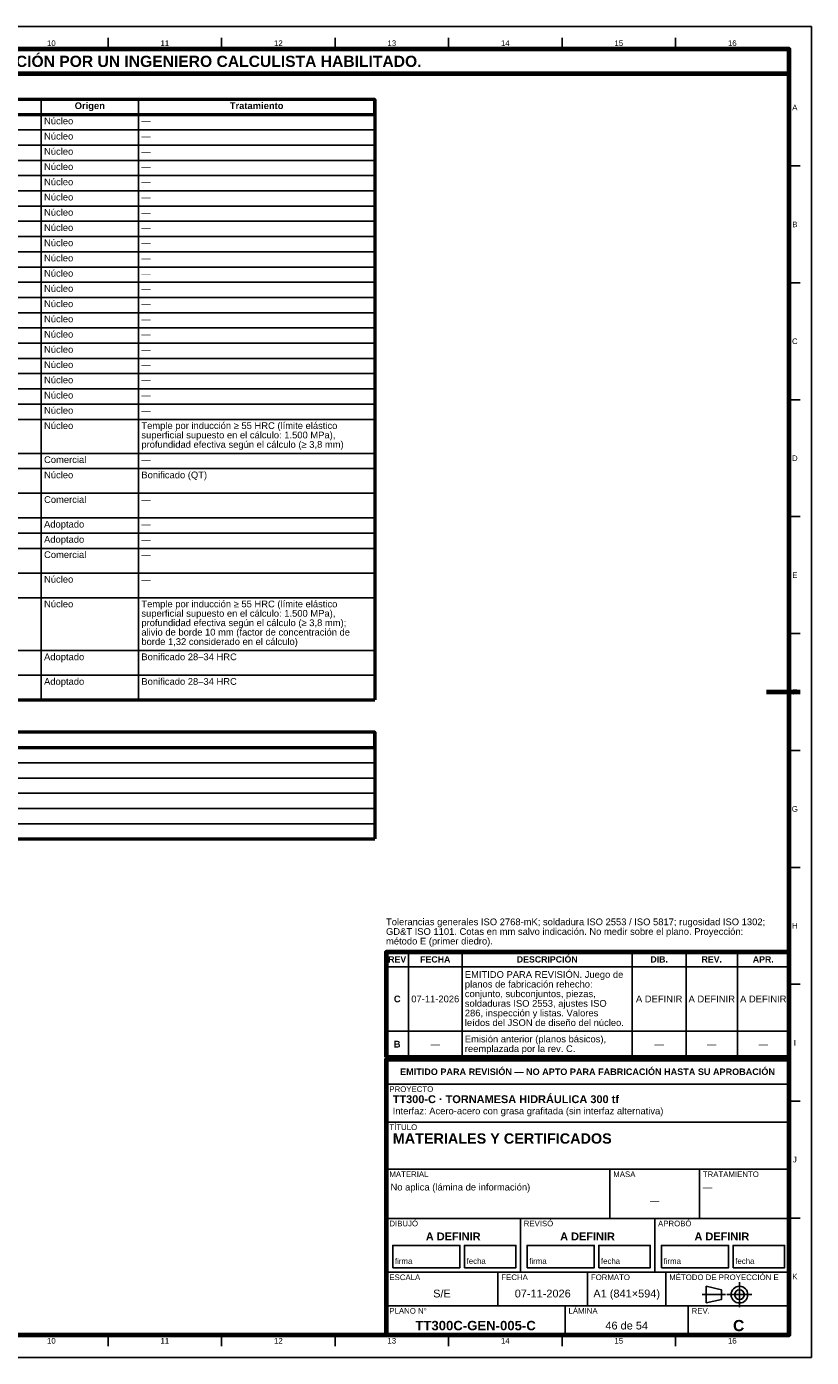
# Model space of a CAD drawing. Header units: millimetres. Extents: x 0 to 841, y 0 to 594.
# Tile 3 of 3: x 490 to 841, y 0 to 594. Entities that reach past the tile are written whole.
import ezdxf
from ezdxf.enums import TextEntityAlignment as Align

# ---------------------------------------------------------------- set-up
doc = ezdxf.new("R2010")
doc.units = ezdxf.units.MM
doc.linetypes.add('EJE', pattern=[31, 20, -4, 3, -4])
for name, color, linetype, lineweight in [('EJE', 7, 'EJE', 25), ('FINA', 7, 'CONTINUOUS', 25), ('MARCO', 7, 'CONTINUOUS', 70), ('TXT', 7, 'CONTINUOUS', 25), ('VIS', 7, 'CONTINUOUS', 50)]:
    doc.layers.add(name, color=color, linetype=linetype, lineweight=lineweight)
doc.styles.add('STD', font='LiberationSans-Regular.ttf')
doc.styles.add('STDB', font='LiberationSans-Bold.ttf')

msp = doc.modelspace()

# ---------------------------------------------------------------- linework, layer by layer
at = {"layer": 'EJE'}
for p, q in [((808.88, 22.42), (808.88, 33.58)), ((792.14, 28), (802.68, 28)), ((803.3, 28), (814.46, 28))]:
    msp.add_line(p, q, dxfattribs=at)
at = {"layer": 'FINA'}
for p, q in [((526.88, 584), (526.88, 589)), ((577.56, 584), (577.56, 589)), ((628.25, 584), (628.25, 589)), ((678.94, 584), (678.94, 589)), ((729.62, 584), (729.62, 589)), ((780.31, 584), (780.31, 589)), ((496.96, 561.5), (496.96, 293.5)), ((540.43, 561.5), (540.43, 293.5)), ((25, 554.7), (646, 554.7)), ((25, 547.9), (646, 547.9)), ((25, 541.1), (646, 541.1)), ((25, 534.3), (646, 534.3)), ((831, 531.82), (836, 531.82)), ((25, 527.5), (646, 527.5)), ((25, 520.7), (646, 520.7)), ((25, 513.9), (646, 513.9)), ((25, 507.1), (646, 507.1)), ((25, 500.3), (646, 500.3)), ((25, 493.5), (646, 493.5)), ((25, 486.7), (646, 486.7)), ((25, 479.9), (646, 479.9)), ((831, 479.64), (836, 479.64)), ((25, 473.1), (646, 473.1)), ((25, 466.3), (646, 466.3)), ((25, 459.5), (646, 459.5)), ((25, 452.7), (646, 452.7)), ((25, 445.9), (646, 445.9)), ((25, 439.1), (646, 439.1)), ((25, 432.3), (646, 432.3)), ((25, 425.5), (646, 425.5)), ((831, 427.45), (836, 427.45)), ((25, 418.7), (646, 418.7)), ((25, 403.5), (646, 403.5)), ((25, 396.7), (646, 396.7)), ((25, 385.7), (646, 385.7)), ((25, 374.7), (646, 374.7)), ((831, 375.27), (836, 375.27)), ((25, 367.9), (646, 367.9)), ((25, 361.1), (646, 361.1)), ((25, 350.1), (646, 350.1)), ((25, 339.1), (646, 339.1)), ((831, 323.09), (836, 323.09)), ((25, 315.5), (646, 315.5)), ((25, 304.5), (646, 304.5)), ((25, 272.2), (646, 272.2)), ((831, 270.91), (836, 270.91)), ((25, 265.4), (646, 265.4)), ((25, 258.6), (646, 258.6)), ((25, 251.8), (646, 251.8)), ((25, 245), (646, 245)), ((25, 238.2), (646, 238.2)), ((831, 218.73), (836, 218.73)), ((661, 134), (661, 180.9)), ((685, 134), (685, 180.9)), ((761, 134), (761, 180.9)), ((785, 134), (785, 180.9)), ((808, 134), (808, 180.9)), ((651, 174.4), (831, 174.4)), ((831, 166.55), (836, 166.55)), ((651, 145.6), (831, 145.6)), ((651, 134), (831, 134)), ((651, 133), (831, 133)), ((651, 122), (831, 122)), ((831, 114.36), (836, 114.36)), ((651, 105), (831, 105)), ((651, 84), (831, 84)), ((751, 62), (751, 84)), ((791, 62), (791, 84)), ((651, 62), (831, 62)), ((711, 38), (711, 62)), ((771, 38), (771, 62)), ((831, 62.18), (836, 62.18)), ((651, 38), (831, 38)), ((701, 23), (701, 38)), ((741, 23), (741, 38)), ((776, 23), (776, 38)), ((651, 23), (831, 23)), ((731, 10), (731, 23)), ((786, 10), (786, 23)), ((526.88, 10), (526.88, 5)), ((577.56, 10), (577.56, 5)), ((628.25, 10), (628.25, 5)), ((678.94, 10), (678.94, 5)), ((729.62, 10), (729.62, 5)), ((780.31, 10), (780.31, 5))]:
    msp.add_line(p, q, dxfattribs=at)
for points in [[(0, 0), (841, 0), (841, 594), (0, 594)], [(654, 40), (684, 40), (684, 50), (654, 50)], [(686, 40), (709, 40), (709, 50), (686, 50)], [(714, 40), (744, 40), (744, 50), (714, 50)], [(746, 40), (769, 40), (769, 50), (746, 50)], [(774, 40), (804, 40), (804, 50), (774, 50)], [(806, 40), (829, 40), (829, 50), (806, 50)], [(794, 24.28), (800.82, 25.83), (800.82, 30.17), (794, 31.72)]]:
    msp.add_lwpolyline(points, close=True, dxfattribs=at)
for radius in [3.72, 2.17]:
    msp.add_circle((808.88, 28), radius, dxfattribs=at)
at = {"layer": 'MARCO'}
msp.add_line((836, 297), (821, 297), dxfattribs=at)
for points in [[(20, 10), (831, 10), (831, 584), (20, 584)], [(20, 573), (831, 573), (831, 584), (20, 584)], [(651, 134), (831, 134), (831, 180.9), (651, 180.9)], [(651, 10), (831, 10), (831, 133), (651, 133)]]:
    msp.add_lwpolyline(points, close=True, dxfattribs=at)
at = {"layer": 'VIS'}
for p, q in [((646, 561.5), (646, 293.5)), ((25, 293.5), (646, 293.5)), ((646, 279), (646, 231.4)), ((25, 231.4), (646, 231.4))]:
    msp.add_line(p, q, dxfattribs=at)
for points in [[(25, 554.7), (646, 554.7), (646, 561.5), (25, 561.5)], [(25, 272.2), (646, 272.2), (646, 279), (25, 279)]]:
    msp.add_lwpolyline(points, close=True, dxfattribs=at)

# ---------------------------------------------------------------- texts
at = {"layer": 'TXT'}
for s, height, style, p in [('ESTOS PLANOS NO SON VÁLIDOS PARA FABRICACIÓN HASTA SU REVISIÓN Y APROBACIÓN POR UN INGENIERO CALCULISTA HABILITADO.', 5, 'STDB', (425.5, 578.5)), ('10', 2.5, 'STD', (501.53, 586.6)), ('11', 2.5, 'STD', (552.22, 586.6)), ('12', 2.5, 'STD', (602.91, 586.6)), ('13', 2.5, 'STD', (653.59, 586.6)), ('14', 2.5, 'STD', (704.28, 586.6)), ('15', 2.5, 'STD', (754.97, 586.6)), ('16', 2.5, 'STD', (805.66, 586.6)), ('Origen', 3, 'STDB', (518.69, 558.7)), ('Tratamiento', 3, 'STDB', (593.21, 558.7)), ('A', 2.5, 'STD', (833.6, 557.91)), ('B', 2.5, 'STD', (833.6, 505.73)), ('C', 2.5, 'STD', (833.6, 453.55)), ('D', 2.5, 'STD', (833.6, 401.36)), ('E', 2.5, 'STD', (833.6, 349.18)), ('F', 2.5, 'STD', (833.6, 297)), ('G', 2.5, 'STD', (833.6, 244.82)), ('H', 2.5, 'STD', (833.6, 192.64)), ('REV', 2.8, 'STDB', (656, 177.65)), ('FECHA', 2.8, 'STDB', (673, 177.65)), ('DESCRIPCIÓN', 2.8, 'STDB', (723, 177.65)), ('DIB.', 2.8, 'STDB', (773, 177.65)), ('REV.', 2.8, 'STDB', (796.5, 177.65)), ('APR.', 2.8, 'STDB', (819.5, 177.65)), ('C', 3, 'STDB', (656, 160)), ('07-11-2026', 3, 'STD', (673, 160)), ('A DEFINIR', 3, 'STD', (773, 160)), ('A DEFINIR', 3, 'STD', (796.5, 160)), ('A DEFINIR', 3, 'STD', (819.5, 160)), ('B', 3, 'STDB', (656, 139.8)), ('—', 3, 'STD', (673, 139.8)), ('—', 3, 'STD', (773, 139.8)), ('—', 3, 'STD', (796.5, 139.8)), ('—', 3, 'STD', (819.5, 139.8)), ('I', 2.5, 'STD', (833.6, 140.45)), ('EMITIDO PARA REVISIÓN — NO APTO PARA FABRICACIÓN HASTA SU APROBACIÓN', 2.9, 'STDB', (741, 127.5)), ('J', 2.5, 'STD', (833.6, 88.27)), ('—', 3, 'STD', (771, 70)), ('A DEFINIR', 3.5, 'STDB', (681, 54)), ('A DEFINIR', 3.5, 'STDB', (741, 54)), ('A DEFINIR', 3.5, 'STDB', (801, 54)), ('K', 2.5, 'STD', (833.6, 36.09)), ('S/E', 3.5, 'STD', (676, 28.5)), ('07-11-2026', 3.5, 'STD', (721, 28.5)), ('A1 (841×594)', 3.5, 'STD', (758.5, 28.5)), ('TT300C-GEN-005-C', 4.2, 'STDB', (691, 14.2)), ('46 de 54', 3.5, 'STD', (758.5, 14.2)), ('C', 5, 'STDB', (808.5, 14.2)), ('10', 2.5, 'STD', (501.53, 7.4)), ('11', 2.5, 'STD', (552.22, 7.4)), ('12', 2.5, 'STD', (602.91, 7.4)), ('13', 2.5, 'STD', (653.59, 7.4)), ('14', 2.5, 'STD', (704.28, 7.4)), ('15', 2.5, 'STD', (754.97, 7.4)), ('16', 2.5, 'STD', (805.66, 7.4))]:
    msp.add_text(s, height=height, dxfattribs=dict(at, style=style)).set_placement(p, align=Align.MIDDLE_CENTER)
at = {"layer": 'TXT', "style": 'STD'}
for s, p in [('Núcleo', (498.26, 551.9)), ('Núcleo', (498.26, 545.1)), ('—', (541.73, 551.9)), ('—', (541.73, 545.1)), ('Núcleo', (498.26, 538.3)), ('—', (541.73, 538.3)), ('Núcleo', (498.26, 531.5)), ('—', (541.73, 531.5)), ('Núcleo', (498.26, 524.7)), ('—', (541.73, 524.7)), ('Núcleo', (498.26, 517.9)), ('—', (541.73, 517.9)), ('Núcleo', (498.26, 511.1)), ('—', (541.73, 511.1)), ('Núcleo', (498.26, 504.3)), ('Núcleo', (498.26, 497.5)), ('—', (541.73, 504.3)), ('—', (541.73, 497.5)), ('Núcleo', (498.26, 490.7)), ('—', (541.73, 490.7)), ('Núcleo', (498.26, 483.9)), ('—', (541.73, 483.9)), ('Núcleo', (498.26, 477.1)), ('—', (541.73, 477.1)), ('Núcleo', (498.26, 470.3)), ('—', (541.73, 470.3)), ('Núcleo', (498.26, 463.5)), ('Núcleo', (498.26, 456.7)), ('—', (541.73, 463.5)), ('Núcleo', (498.26, 449.9)), ('—', (541.73, 456.7)), ('—', (541.73, 449.9)), ('Núcleo', (498.26, 443.1)), ('—', (541.73, 443.1)), ('Núcleo', (498.26, 436.3)), ('—', (541.73, 436.3)), ('Núcleo', (498.26, 429.5)), ('—', (541.73, 429.5)), ('Núcleo', (498.26, 422.7)), ('—', (541.73, 422.7)), ('Núcleo', (498.26, 415.9)), ('Temple por inducción ≥ 55 HRC (límite elástico', (541.73, 415.9)), ('superficial supuesto en el cálculo: 1.500 MPa),', (541.73, 411.7)), ('profundidad efectiva según el cálculo (≥ 3,8 mm)', (541.73, 407.5)), ('Comercial', (498.26, 400.7)), ('—', (541.73, 400.7)), ('Núcleo', (498.26, 393.9)), ('Bonificado (QT)', (541.73, 393.9)), ('Comercial', (498.26, 382.9)), ('—', (541.73, 382.9)), ('Adoptado', (498.26, 371.9)), ('—', (541.73, 371.9)), ('Adoptado', (498.26, 365.1)), ('—', (541.73, 365.1)), ('Comercial', (498.26, 358.3)), ('—', (541.73, 358.3)), ('Núcleo', (498.26, 347.3)), ('—', (541.73, 347.3)), ('Núcleo', (498.26, 336.3)), ('Temple por inducción ≥ 55 HRC (límite elástico', (541.73, 336.3)), ('superficial supuesto en el cálculo: 1.500 MPa),', (541.73, 332.1)), ('profundidad efectiva según el cálculo (≥ 3,8 mm);', (541.73, 327.9)), ('alivio de borde 10 mm (factor de concentración de', (541.73, 323.7)), ('borde 1,32 considerado en el cálculo)', (541.73, 319.5)), ('Adoptado', (498.26, 312.7)), ('Bonificado 28–34 HRC', (541.73, 312.7)), ('Adoptado', (498.26, 301.7)), ('Bonificado 28–34 HRC', (541.73, 301.7))]:
    msp.add_text(s, height=3, dxfattribs=at).set_placement(p, align=Align.MIDDLE_LEFT)
for s, height, p in [('Tolerancias generales ISO 2768-mK; soldadura ISO 2553 / ISO 5817; rugosidad ISO 1302;', 3, (651, 192)), ('GD&T ISO 1101. Cotas en mm salvo indicación. No medir sobre el plano. Proyección:', 3, (651, 187.7)), ('método E (primer diedro).', 3, (651, 183.4)), ('firma', 2.5, (655, 41)), ('fecha', 2.5, (687, 41)), ('firma', 2.5, (715, 41)), ('fecha', 2.5, (747, 41)), ('firma', 2.5, (775, 41)), ('fecha', 2.5, (807, 41))]:
    msp.add_text(s, height=height, dxfattribs=at).set_placement(p, align=Align.BOTTOM_LEFT)
at = {"layer": 'TXT'}
for s, height, style, p in [('EMITIDO PARA REVISIÓN. Juego de', 3, 'STD', (686.2, 172.4)), ('planos de fabricación rehecho:', 3, 'STD', (686.2, 168.1)), ('conjunto, subconjuntos, piezas,', 3, 'STD', (686.2, 163.8)), ('soldaduras ISO 2553, ajustes ISO', 3, 'STD', (686.2, 159.5)), ('286, inspección y listas. Valores', 3, 'STD', (686.2, 155.2)), ('leídos del JSON de diseño del núcleo.', 3, 'STD', (686.2, 150.9)), ('Emisión anterior (planos básicos),', 3, 'STD', (686.2, 143.6)), ('reemplazada por la rev. C.', 3, 'STD', (686.2, 139.3)), ('PROYECTO', 2.5, 'STD', (652.5, 121)), ('TT300-C · TORNAMESA HIDRÁULICA 300 tf', 3.5, 'STDB', (654, 117)), ('Interfaz: Acero-acero con grasa grafitada (sin interfaz alternativa)', 3, 'STD', (654, 111.5)), ('TÍTULO', 2.5, 'STD', (652.5, 104)), ('MATERIALES Y CERTIFICADOS', 4.6, 'STDB', (654, 100)), ('MATERIAL', 2.5, 'STD', (652.5, 83)), ('No aplica (lámina de información)', 3, 'STD', (653, 77.5)), ('MASA', 2.5, 'STD', (752.5, 83)), ('TRATAMIENTO', 2.5, 'STD', (792.5, 83)), ('—', 3, 'STD', (792.5, 77.5)), ('DIBUJÓ', 2.5, 'STD', (652.5, 61)), ('REVISÓ', 2.5, 'STD', (712.5, 61)), ('APROBÓ', 2.5, 'STD', (772.5, 61)), ('ESCALA', 2.5, 'STD', (652.5, 37)), ('FECHA', 2.5, 'STD', (702.5, 37)), ('FORMATO', 2.5, 'STD', (742.5, 37)), ('MÉTODO DE PROYECCIÓN E', 2.5, 'STD', (777.5, 37)), ('PLANO N°', 2.5, 'STD', (652.5, 22)), ('LÁMINA', 2.5, 'STD', (732.5, 22)), ('REV.', 2.5, 'STD', (787.5, 22))]:
    msp.add_text(s, height=height, dxfattribs=dict(at, style=style)).set_placement(p, align=Align.TOP_LEFT)

doc.saveas('drawing.dxf')
